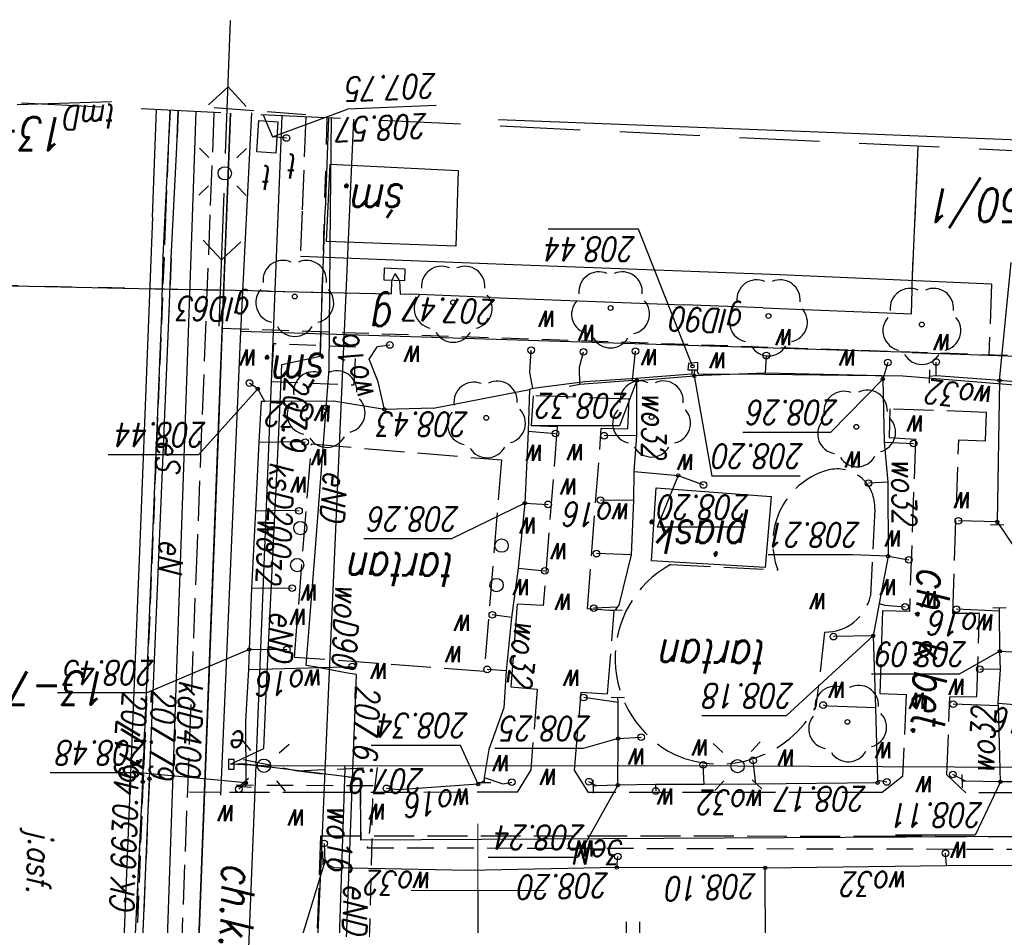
# Model space of a CAD drawing. Extents: x -110 to 11927435, y -6590197 to 5675008.
# Tile 56 of 71: x -66 to -29, y -76 to -42. Entities that reach past the tile are written whole.
import ezdxf
from ezdxf.enums import TextEntityAlignment as Align

# ---------------------------------------------------------------- set-up
doc = ezdxf.new("R2010")
doc.units = 0
for name, pattern in [('1', [0]), ('BPB', [1.5, 1, -0.5]), ('BUD', [0]), ('BUW', [1.5, 1, -0.5]), ('KOC', [2, 1.5, -0.5]), ('KOJ', [0]), ('KOU', [1.5, 1, -0.5]), ('OSL', [2, 1, -1]), ('UOT', [1.5, 1, -0.5]), ('UPE', [0]), ('UPG', [0]), ('UPK', [0]), ('UPT', [0]), ('UPW', [0]), ('UXE', [1.5, 1, -0.5])]:
    doc.linetypes.add(name, pattern=pattern)
doc.layers.get('0').update_dxf_attribs({"color": 250, "linetype": 'CONTINUOUS', "lineweight": 100})
doc.layers.add('_0', color=7, linetype='CONTINUOUS')
doc.layers.add('OBOP', color=7, linetype='CONTINUOUS', lineweight=13, true_color=0x0a0909)
doc.layers.add('PARSI', color=7, linetype='CONTINUOUS', lineweight=20, true_color=0x0a0909)
doc.styles.add('K1_ACAD', font='romans.shx', dxfattribs={"width": 0.8, "oblique": 12})
doc.linetypes.add('BGS', pattern='A,3.75,[45,msgB.shx,S=0.625,R=0,X=0,Y=0],3.75', length=7.5)

# ---------------------------------------------------------------- blocks, each defined once
blk = doc.blocks.new('mzsk01')
at = {"layer": 'PARSI'}
for p, q in [((0, -5), (0, 5)), ((5, 0), (-5, 0))]:
    blk.add_line(p, q, dxfattribs=at)
blk = doc.blocks.new('BUJ')
at = {"linetype": 'Continuous'}
blk.add_circle((0, 0), 0.25, dxfattribs=at)
blk = doc.blocks.new('SLS')
at = {"linetype": 'Continuous'}
blk.add_circle((0, 0), 0.25, dxfattribs=at)
blk = doc.blocks.new('LAT')
at = {"linetype": 'Continuous'}
for p, q in [((0, 0.75), (0, 1.25)), ((-1.25, 0), (-0.75, 0)), ((0.75, 0), (1.25, 0)), ((0, -0.75), (0, -1.25))]:
    blk.add_line(p, q, dxfattribs=at)
blk = doc.blocks.new('PNN')
at = {"linetype": 'Continuous'}
for p, q in [((3.25, 0), (2.5429, 0.7071)), ((0.75, 0), (5.75, 0)), ((3.25, 0), (2.5429, -0.7071))]:
    blk.add_line(p, q, dxfattribs=at)
blk = doc.blocks.new('UGE')
at = {"linetype": 'Continuous'}
blk.add_circle((0, 0), 0.0625, dxfattribs=at)
blk = doc.blocks.new('ARM')
at = {"linetype": 'Continuous'}
blk.add_circle((0, 0), 0.125, dxfattribs=at)
blk = doc.blocks.new('UGW')
at = {"linetype": 'Continuous'}
blk.add_circle((0, 0), 0.0625, dxfattribs=at)
blk = doc.blocks.new('USW')
at = {"linetype": 'Continuous'}
blk.add_line((0, -0.25), (0, 0.25), dxfattribs=at)
blk = doc.blocks.new('DLI')
at = {"layer": 'OBOP', "color": 0, "linetype": 'ByBlock', "lineweight": -2}
blk.add_circle((0, 0), 0.09, dxfattribs=at)
for centre, start, end in [((0, 0.75), 30.1471, 149.8529), ((-0.713, 0.232), 102.1471, 221.8529), ((0.713, 0.232), 318.1471, 77.8529), ((-0.441, -0.607), 174.1471, 293.8529), ((0.441, -0.607), 246.1471, 5.8529)]:
    blk.add_arc(centre, 0.75, start, end, dxfattribs=at)
blk = doc.blocks.new('TRA')
at = {"linetype": 'Continuous'}
for p, q in [((-2.75, 1.37695), (-2.75, 0.87695)), ((-2.25, 1.37695), (-2.25, 0.87695)), ((2.25, 1.37695), (2.25, 0.87695)), ((2.75, 1.37695), (2.75, 0.87695)), ((-0.25, -1.12305), (-0.25, -1.62305)), ((0.25, -1.12305), (0.25, -1.62305))]:
    blk.add_line(p, q, dxfattribs=at)
blk = doc.blocks.new('mdcp Łuszczanowiece')
at = {"layer": '_0'}
for p, q in [((6591200, 5674750), (6591200, 5675000)), ((6591213.17, 5674822.79), (6591209.285, 5674720.792)), ((6591209.75, 5674733), (6591210.81, 5674760.84)), ((6591209.59, 5674728.87), (6591209.75, 5674733)), ((6591209.283, 5674720.792), (6591209.59, 5674728.87))]:
    blk.add_line(p, q, dxfattribs=at)
at = {"layer": '_0', "linetype": 'UPW'}
for p, q in [((6591205.549, 5674741.197), (6591206.79, 5674769.591)), ((6591189.19, 5674757.93), (6591189.2, 5674749.15)), ((6591189.19, 5674757.93), (6591189.2, 5674749.15)), ((6591194.77, 5674749.14), (6591200.33, 5674749.25)), ((6591200.33, 5674749.25), (6591205.39, 5674749.15)), ((6591182.4, 5674749.06), (6591176.74, 5674749.03)), ((6591189.2, 5674749.15), (6591182.4, 5674749.06)), ((6591182.4, 5674749.06), (6591182.43, 5674748.6)), ((6591189.2, 5674749.15), (6591194.77, 5674749.14)), ((6591194.77, 5674749.14), (6591194.74, 5674748.72)), ((6591205.39, 5674749.15), (6591205.61, 5674749.04)), ((6591205.61, 5674749.04), (6591205.74, 5674748.91)), ((6591205.74, 5674748.91), (6591205.82, 5674748.78)), ((6591205.77, 5674748.23), (6591205.74, 5674748.91)), ((6591193.32, 5674746.01), (6591193.31, 5674746.26)), ((6591175.93, 5674745.92), (6591180.37, 5674745.91)), ((6591180.37, 5674745.91), (6591180.44, 5674743.06)), ((6591180.37, 5674745.91), (6591181.68, 5674745.89)), ((6591181.68, 5674745.89), (6591181.81, 5674745.89)), ((6591181.68, 5674745.89), (6591182.16, 5674745.64)), ((6591184.98, 5674745.85), (6591184.64, 5674745.92)), ((6591184.98, 5674745.95), (6591189.56, 5674746)), ((6591184.98, 5674745.85), (6591184.98, 5674745.95)), ((6591189.56, 5674746), (6591191.5, 5674746.01)), ((6591189.56, 5674746), (6591189.66, 5674745.11)), ((6591191.5, 5674746.01), (6591191.53, 5674745.28)), ((6591191.5, 5674746.01), (6591193.32, 5674746.01)), ((6591193.32, 5674746.01), (6591194.74, 5674746.04)), ((6591194.74, 5674746.04), (6591194.72, 5674744.29)), ((6591194.74, 5674746.04), (6591195.54, 5674746.07)), ((6591195.54, 5674746.07), (6591195.67, 5674746.09)), ((6591195.54, 5674746.07), (6591195.82, 5674745.91)), ((6591199.06, 5674745.99), (6591198.72, 5674745.93)), ((6591199.76, 5674745.75), (6591199.06, 5674745.99)), ((6591199.76, 5674745.88), (6591199.98, 5674746)), ((6591199.76, 5674745.88), (6591199.76, 5674745.94)), ((6591199.76, 5674745.75), (6591199.76, 5674745.88)), ((6591199.98, 5674746), (6591202.96, 5674746.21)), ((6591202.96, 5674746.21), (6591203.42, 5674746.16)), ((6591208.71, 5674745.95), (6591208.97, 5674746.19)), ((6591208.71, 5674745.95), (6591208.74, 5674746.11)), ((6591208.72, 5674743.63), (6591208.71, 5674745.95)), ((6591185.06, 5674743.13), (6591184.98, 5674745.85)), ((6591199.58, 5674744.7), (6591199.76, 5674745.75)), ((6591199.02, 5674743.14), (6591199.58, 5674744.7)), ((6591194.72, 5674744.29), (6591193.86, 5674744.24)), ((6591194.72, 5674744.29), (6591194.73, 5674742.94)), ((6591208.61, 5674741.7), (6591208.72, 5674743.63)), ((6591180.45, 5674742.96), (6591178.89, 5674743.08)), ((6591180.45, 5674742.96), (6591180.37, 5674741.69)), ((6591180.44, 5674743.06), (6591180.45, 5674742.96)), ((6591180.44, 5674743.06), (6591182.14, 5674743)), ((6591185.15, 5674740.43), (6591185.06, 5674743.13)), ((6591185.06, 5674743.13), (6591186.82, 5674743.07)), ((6591186.82, 5674743.07), (6591187.03, 5674743.03)), ((6591194.73, 5674742.94), (6591196.02, 5674742.75)), ((6591194.73, 5674742.94), (6591194.74, 5674742.74)), ((6591198.93, 5674741.74), (6591199.02, 5674743.14)), ((6591180.37, 5674741.69), (6591181.14, 5674741.68)), ((6591180.37, 5674741.69), (6591180.39, 5674741.01)), ((6591198.73, 5674739.74), (6591198.93, 5674741.74)), ((6591198.93, 5674741.74), (6591199.64, 5674741.69)), ((6591205, 5674741.6), (6591204.71, 5674741.58)), ((6591208.61, 5674741.7), (6591205, 5674741.6)), ((6591208.58, 5674740.94), (6591208.61, 5674741.7)), ((6591205.415, 5674738.147), (6591205.549, 5674741.197)), ((6591180.39, 5674741.01), (6591179.5, 5674741.05)), ((6591180.39, 5674741.01), (6591180.4, 5674739.5)), ((6591207.52, 5674740.93), (6591207.17, 5674740.94)), ((6591208.58, 5674740.94), (6591207.52, 5674740.93)), ((6591208.5, 5674738.64), (6591208.58, 5674740.94)), ((6591184.92, 5674739.22), (6591185.15, 5674740.43)), ((6591185.15, 5674740.43), (6591186.64, 5674740.46)), ((6591198.48, 5674737.89), (6591198.73, 5674739.74)), ((6591198.73, 5674739.74), (6591199.45, 5674739.64)), ((6591180.4, 5674739.5), (6591180.4, 5674739.38)), ((6591180.4, 5674739.5), (6591182.02, 5674739.43)), ((6591184.71, 5674739.28), (6591183.95, 5674739.34)), ((6591184.92, 5674739.22), (6591184.71, 5674739.28)), ((6591194.69, 5674739.28), (6591194.22, 5674737.38)), ((6591194.75, 5674739.35), (6591194.69, 5674739.28)), ((6591194.83, 5674739.46), (6591194.75, 5674739.35)), ((6591194.75, 5674739.35), (6591195.64, 5674739.39)), ((6591184.59, 5674737.44), (6591184.92, 5674739.22)), ((6591207.27, 5674738.63), (6591206.97, 5674738.64)), ((6591208.5, 5674738.64), (6591207.27, 5674738.63)), ((6591208.34, 5674735.73), (6591208.5, 5674738.64)), ((6591204.814, 5674724.394), (6591205.415, 5674738.147)), ((6591198.48, 5674737.89), (6591197.48, 5674737.99)), ((6591198.23, 5674735.45), (6591198.48, 5674737.89)), ((6591184.59, 5674737.44), (6591183.81, 5674737.57)), ((6591184.6, 5674734.66), (6591184.59, 5674737.44)), ((6591194.22, 5674737.38), (6591194.13, 5674735.34)), ((6591194.22, 5674737.38), (6591195.54, 5674737.34)), ((6591180.4, 5674730.84), (6591180.49, 5674736.15)), ((6591180.49, 5674736.15), (6591180.49, 5674736.25)), ((6591180.49, 5674736.15), (6591181.95, 5674736.11)), ((6591207.06, 5674735.71), (6591206.71, 5674735.73)), ((6591208.34, 5674735.73), (6591207.06, 5674735.71)), ((6591208.22, 5674733.15), (6591208.34, 5674735.73)), ((6591194.13, 5674735.34), (6591194.12, 5674734.25)), ((6591194.13, 5674735.34), (6591195.39, 5674735.33)), ((6591198.23, 5674735.45), (6591197.35, 5674735.49)), ((6591198.1, 5674732.74), (6591198.23, 5674735.45)), ((6591184.6, 5674734.66), (6591185.32, 5674734.69)), ((6591184.73, 5674733.15), (6591184.6, 5674734.66)), ((6591192.47, 5674734.4), (6591191.52, 5674734.76)), ((6591194.12, 5674734.25), (6591192.47, 5674734.4)), ((6591194.12, 5674734.25), (6591194.02, 5674732.9)), ((6591184.73, 5674733.15), (6591183.63, 5674733.2)), ((6591184.79, 5674730.78), (6591184.73, 5674733.15)), ((6591206.77, 5674733.13), (6591206.48, 5674733.15)), ((6591208.22, 5674733.15), (6591206.77, 5674733.13)), ((6591208.13, 5674731.63), (6591208.22, 5674733.15)), ((6591194.02, 5674732.9), (6591195.25, 5674732.91)), ((6591194.02, 5674732.9), (6591194.02, 5674730.84)), ((6591198.1, 5674732.74), (6591197.08, 5674732.83)), ((6591198.05, 5674731.17), (6591198.1, 5674732.74)), ((6591201.66, 5674731.87), (6591198.05, 5674731.17)), ((6591201.66, 5674731.87), (6591203.5, 5674731.92)), ((6591203.5, 5674731.92), (6591203.74, 5674730.89)), ((6591203.5, 5674731.92), (6591205.42, 5674731.61)), ((6591205.42, 5674731.61), (6591207.99, 5674731.63)), ((6591207.99, 5674731.63), (6591208.26, 5674731.15)), ((6591207.99, 5674731.63), (6591208.13, 5674731.63)), ((6591184.03, 5674730.66), (6591175.63, 5674731.34)), ((6591175.71, 5674731.25), (6591180.4, 5674730.84)), ((6591195.97, 5674730.89), (6591197.93, 5674731.14)), ((6591197.93, 5674731.14), (6591198.05, 5674731.17)), ((6591197.93, 5674731.14), (6591198.04, 5674730.54)), ((6591208.26, 5674731.15), (6591208.57, 5674730.93)), ((6591180.4, 5674730.84), (6591182.78, 5674730.66)), ((6591184.6, 5674730.16), (6591184.79, 5674730.78)), ((6591184.79, 5674730.78), (6591184.82, 5674730.66)), ((6591194.02, 5674730.84), (6591191.87, 5674730.66)), ((6591191.96, 5674730.6), (6591194.05, 5674730.76)), ((6591194.18, 5674730.83), (6591194.02, 5674730.84)), ((6591194.05, 5674730.76), (6591195.97, 5674730.89)), ((6591194.18, 5674730.83), (6591194.07, 5674729.73)), ((6591194.18, 5674730.83), (6591196.17, 5674730.99)), ((6591196.17, 5674730.99), (6591196.56, 5674731.06)), ((6591196.17, 5674730.99), (6591196.18, 5674730.33)), ((6591203.74, 5674730.89), (6591204.07, 5674730.03)), ((6591182.78, 5674730.66), (6591183.04, 5674730.68)), ((6591182.78, 5674730.66), (6591182.78, 5674730.14)), ((6591189.22, 5674730.6), (6591184.03, 5674730.66)), ((6591184.82, 5674730.66), (6591189.19, 5674730.56)), ((6591189.19, 5674730.56), (6591189.16, 5674729.9)), ((6591189.19, 5674730.56), (6591191.87, 5674730.66)), ((6591191.72, 5674730.59), (6591189.22, 5674730.6)), ((6591191.77, 5674730.43), (6591191.72, 5674730.59)), ((6591191.87, 5674730.66), (6591191.85, 5674730.45)), ((6591191.96, 5674730.44), (6591191.96, 5674730.6)), ((6591198.04, 5674730.54), (6591197.99, 5674729.7)), ((6591196.18, 5674730.33), (6591196.03, 5674729.76)), ((6591204.07, 5674730.03), (6591203.76, 5674729.56)), ((6591203.76, 5674729.56), (6591203.3, 5674729.5)), ((6591204.666, 5674721.014), (6591204.814, 5674724.394)), ((6591204.666, 5674721.014), (6591204.814, 5674724.394))]:
    blk.add_line(p, q, dxfattribs=at)
at = {"layer": '_0', "linetype": 'UXE'}
for p, q in [((6591204.395, 5674767.041), (6591203.923, 5674746.069)), ((6591211.72, 5674724.72), (6591213.15, 5674760.59)), ((6591204.146, 5674748.39), (6591170.109, 5674748.47)), ((6591203.772, 5674745.372), (6591204.146, 5674748.39)), ((6591203.923, 5674746.069), (6591209.069, 5674746.044)), ((6591206.77, 5674745.497), (6591203.772, 5674745.372)), ((6591208.789, 5674745.081), (6591206.77, 5674745.497)), ((6591211.564, 5674720.682), (6591211.72, 5674724.72))]:
    blk.add_line(p, q, dxfattribs=at)
at = {"layer": '_0', "linetype": 'KOJ'}
for p, q in [((6591212.684, 5674736.935), (6591213.829, 5674765.013)), ((6591212.215, 5674724.703), (6591212.684, 5674736.935)), ((6591180.7, 5674727.211), (6591188.664, 5674726.87)), ((6591188.664, 5674726.87), (6591198.672, 5674726.484)), ((6591198.672, 5674726.484), (6591206.656, 5674726.178)), ((6591212.215, 5674724.703), (6591212.06, 5674720.658))]:
    blk.add_line(p, q, dxfattribs=at)
at = {"layer": '_0', "linetype": 'UPK'}
for p, q in [((6591209.075, 5674764.063), (6591207.343, 5674720.885)), ((6591210.585, 5674720.729), (6591211.897, 5674758.816))]:
    blk.add_line(p, q, dxfattribs=at)
at = {"layer": '_0', "linetype": 'UPE'}
for p, q in [((6591204.673, 5674744.822), (6591205.059, 5674754.795)), ((6591212.66, 5674753.87), (6591212.33, 5674745.8)), ((6591212.95, 5674753.89), (6591212.58, 5674745.92)), ((6591205.228, 5674752.851), (6591204.981, 5674745.432)), ((6591170.193, 5674747.913), (6591204.388, 5674748.11)), ((6591204.388, 5674748.11), (6591204.405, 5674745.789)), ((6591212.58, 5674745.92), (6591211.86, 5674728.3)), ((6591204.405, 5674745.789), (6591208.822, 5674745.243)), ((6591212.33, 5674745.8), (6591211.58, 5674728.25)), ((6591174.682, 5674745.398), (6591190.241, 5674745.327)), ((6591190.241, 5674745.327), (6591208.029, 5674745.309)), ((6591204.981, 5674745.432), (6591204.985, 5674745.312)), ((6591208.029, 5674745.309), (6591209.284, 5674745.256)), ((6591209.284, 5674745.256), (6591208.036, 5674744.659)), ((6591208.822, 5674745.243), (6591209.232, 5674745.27)), ((6591209.355, 5674745.439), (6591209.145, 5674745.436)), ((6591209.145, 5674745.436), (6591209.149, 5674745.072)), ((6591209.36, 5674745.075), (6591209.355, 5674745.439)), ((6591204.559, 5674741.881), (6591204.673, 5674744.822)), ((6591209.149, 5674745.072), (6591209.36, 5674745.075)), ((6591208.036, 5674744.659), (6591207.938, 5674742.591)), ((6591207.938, 5674742.591), (6591207.484, 5674733.078)), ((6591204.559, 5674741.881), (6591204.952, 5674741.817)), ((6591204.952, 5674741.817), (6591206.042, 5674741.613)), ((6591206.042, 5674741.613), (6591206.435, 5674741.539)), ((6591206.435, 5674741.539), (6591206.108, 5674737.285)), ((6591206.108, 5674737.285), (6591205.58, 5674730.412)), ((6591207.484, 5674733.078), (6591207.349, 5674730.235)), ((6591205.58, 5674730.412), (6591205.525, 5674724.424)), ((6591207.349, 5674730.235), (6591205.921, 5674729.915)), ((6591205.921, 5674729.915), (6591205.726, 5674724.432)), ((6591211.58, 5674728.25), (6591211.51, 5674726.24)), ((6591211.86, 5674728.3), (6591211.81, 5674726.17)), ((6591211.51, 5674726.24), (6591211.3, 5674722.07)), ((6591211.81, 5674726.17), (6591211.61, 5674722.1)), ((6591205.525, 5674724.424), (6591205.494, 5674720.974)), ((6591205.603, 5674720.969), (6591205.726, 5674724.432)), ((6591211.3, 5674722.07), (6591211.252, 5674720.697)), ((6591211.61, 5674722.1), (6591211.55, 5674720.683))]:
    blk.add_line(p, q, dxfattribs=at)
at = {"layer": '_0', "linetype": 'OSL'}
for p, q in [((6591212.33, 5674745.8), (6591212.66, 5674753.87)), ((6591212.58, 5674745.92), (6591212.95, 5674753.89)), ((6591204.405, 5674745.789), (6591204.388, 5674748.11)), ((6591208.822, 5674745.243), (6591204.405, 5674745.789)), ((6591204.952, 5674741.817), (6591206.042, 5674741.613)), ((6591205.661, 5674720.966), (6591205.921, 5674729.915)), ((6591211.51, 5674726.24), (6591211.58, 5674728.25)), ((6591211.81, 5674726.17), (6591211.86, 5674728.3)), ((6591224.254, 5674727.111), (6591203.896, 5674727.565)), ((6591183.685, 5674727.217), (6591183.525, 5674723.636)), ((6591183.525, 5674723.636), (6591183.453, 5674722.034)), ((6591211.252, 5674720.697), (6591211.3, 5674722.07)), ((6591211.55, 5674720.683), (6591211.61, 5674722.1))]:
    blk.add_line(p, q, dxfattribs=at)
at = {"layer": '_0', "linetype": 'KOC'}
for p, q in [((6591206.088, 5674753.407), (6591205.886, 5674747.943)), ((6591210.93, 5674747.032), (6591211.174, 5674753.389)), ((6591184.825, 5674747.953), (6591168.957, 5674748.021)), ((6591205.886, 5674747.943), (6591184.825, 5674747.953)), ((6591210.538, 5674737.016), (6591210.93, 5674747.032)), ((6591167.686, 5674746.347), (6591181.67, 5674746.33)), ((6591181.67, 5674746.33), (6591182.379, 5674745.649)), ((6591184.048, 5674745.709), (6591184.814, 5674746.321)), ((6591184.814, 5674746.321), (6591195.835, 5674746.311)), ((6591195.835, 5674746.311), (6591196.36, 5674745.482)), ((6591198.003, 5674745.461), (6591198.518, 5674746.303)), ((6591198.518, 5674746.303), (6591205.814, 5674746.318)), ((6591205.814, 5674746.318), (6591209.688, 5674746.32)), ((6591209.688, 5674746.32), (6591210.82, 5674746.307)), ((6591182.379, 5674745.649), (6591182.272, 5674742.721)), ((6591183.907, 5674742.64), (6591184.048, 5674745.709)), ((6591196.36, 5674745.482), (6591196.113, 5674742.549)), ((6591197.769, 5674742.438), (6591198.003, 5674745.461)), ((6591186.97, 5674740.29), (6591187.3, 5674743.1)), ((6591181.261, 5674742.709), (6591181.152, 5674739.592)), ((6591182.272, 5674742.721), (6591181.261, 5674742.709)), ((6591184.9, 5674742.591), (6591183.907, 5674742.64)), ((6591184.799, 5674739.494), (6591184.9, 5674742.591)), ((6591195.119, 5674742.607), (6591194.879, 5674739.494)), ((6591196.113, 5674742.549), (6591195.119, 5674742.607)), ((6591198.754, 5674742.349), (6591197.769, 5674742.438)), ((6591198.514, 5674739.236), (6591198.754, 5674742.349)), ((6591199.11, 5674733.82), (6591199.76, 5674741.77)), ((6591199.76, 5674741.77), (6591206.88, 5674741.24)), ((6591206.88, 5674741.24), (6591206.24, 5674733.22)), ((6591181.152, 5674739.592), (6591182.162, 5674739.594)), ((6591182.162, 5674739.594), (6591181.935, 5674733.068)), ((6591183.558, 5674733.035), (6591183.788, 5674739.511)), ((6591183.788, 5674739.511), (6591184.799, 5674739.494)), ((6591194.879, 5674739.494), (6591195.873, 5674739.416)), ((6591195.873, 5674739.416), (6591195.357, 5674732.627)), ((6591197.011, 5674732.566), (6591197.54, 5674739.295)), ((6591197.54, 5674739.295), (6591198.514, 5674739.236)), ((6591185.09, 5674735.67), (6591185.25, 5674738.93)), ((6591192.76, 5674737.75), (6591188.73, 5674737.95)), ((6591210.055, 5674724.613), (6591210.538, 5674737.016)), ((6591206.24, 5674733.22), (6591199.11, 5674733.82)), ((6591180.933, 5674733.096), (6591180.888, 5674732.033)), ((6591181.935, 5674733.068), (6591180.933, 5674733.096)), ((6591184.542, 5674732.976), (6591183.558, 5674733.035)), ((6591184.517, 5674731.904), (6591184.542, 5674732.976)), ((6591194.365, 5674732.656), (6591194.312, 5674731.532)), ((6591195.357, 5674732.627), (6591194.365, 5674732.656)), ((6591197.994, 5674732.527), (6591197.011, 5674732.566)), ((6591197.92, 5674731.413), (6591197.994, 5674732.527)), ((6591180.888, 5674732.033), (6591184.517, 5674731.904)), ((6591194.312, 5674731.532), (6591197.92, 5674731.413)), ((6591194.312, 5674731.532), (6591197.92, 5674731.413)), ((6591180.7, 5674727.211), (6591180.801, 5674729.888)), ((6591206.592, 5674724.468), (6591206.656, 5674726.178)), ((6591206.458, 5674720.927), (6591206.592, 5674724.468)), ((6591209.905, 5674720.762), (6591210.055, 5674724.613)), ((6591209.898, 5674720.582), (6591206.454, 5674720.839))]:
    blk.add_line(p, q, dxfattribs=at)
at = {"layer": '_0', "linetype": 'Continuous'}
for p, q in [((6591205.74, 5674748.91), (6591206.872, 5674752.602)), ((6591194.74, 5674746.04), (6591196.25, 5674748.76)), ((6591196.25, 5674748.76), (6591199.605, 5674748.76)), ((6591180.37, 5674745.91), (6591181.313, 5674747.916)), ((6591181.313, 5674747.916), (6591184.309, 5674747.916)), ((6591199.98, 5674746), (6591200.641, 5674744.548)), ((6591208.71, 5674745.95), (6591212.699, 5674745.581)), ((6591212.699, 5674745.581), (6591216.054, 5674745.581)), ((6591194.72, 5674744.29), (6591196.038, 5674744.666)), ((6591196.038, 5674744.666), (6591199.361, 5674744.666)), ((6591200.641, 5674744.548), (6591203.996, 5674744.548)), ((6591185.15, 5674740.43), (6591188.417, 5674743.434)), ((6591188.417, 5674743.434), (6591191.577, 5674743.434)), ((6591208.58, 5674740.94), (6591212.43, 5674742.569)), ((6591212.43, 5674742.569), (6591215.785, 5674742.569)), ((6591180.39, 5674741.01), (6591181.924, 5674741.871)), ((6591181.924, 5674741.871), (6591185.214, 5674741.871)), ((6591180.49, 5674736.15), (6591178.771, 5674738.722)), ((6591184.59, 5674737.44), (6591185.927, 5674737.387)), ((6591185.927, 5674737.387), (6591189.087, 5674737.387)), ((6591198.23, 5674735.45), (6591200.987, 5674736.789)), ((6591200.987, 5674736.789), (6591204.277, 5674736.789)), ((6591189.938, 5674736.345), (6591193.261, 5674736.345)), ((6591192.47, 5674734.4), (6591193.261, 5674736.345)), ((6591187.884, 5674734.429), (6591191.206, 5674734.429)), ((6591191.87, 5674730.66), (6591191.206, 5674734.429)), ((6591208.26, 5674731.15), (6591210.488, 5674733.622)), ((6591210.488, 5674733.622), (6591213.876, 5674733.622)), ((6591184.79, 5674730.78), (6591186.754, 5674732.787)), ((6591186.754, 5674732.787), (6591190.044, 5674732.787)), ((6591194.02, 5674730.84), (6591194.677, 5674732.535)), ((6591194.677, 5674732.535), (6591197.999, 5674732.535)), ((6591180.4, 5674730.84), (6591179.966, 5674726.405)), ((6591191.933, 5674730.299), (6591193.961, 5674725.154)), ((6591193.961, 5674725.154), (6591197.349, 5674725.154)), ((6591207.707, 5674721.675), (6591204.884, 5674720.643)), ((6591201.565, 5674720.504), (6591204.884, 5674720.643))]:
    blk.add_line(p, q, dxfattribs=at)
at = {"layer": '_0', "linetype": 'BGS'}
for p, q in [((6591208.91, 5674728.99), (6591209.66, 5674746.42)), ((6591183.695, 5674729.778), (6591156.385, 5674730.8)), ((6591183.695, 5674729.778), (6591208.91, 5674728.99)), ((6591208.5, 5674720.78), (6591208.91, 5674728.99))]:
    blk.add_line(p, q, dxfattribs=at)
at = {"layer": '_0', "linetype": '1'}
for p, q in [((6591188.98, 5674735.19), (6591189.21, 5674737.86)), ((6591189.21, 5674737.86), (6591193.47, 5674737.61)), ((6591193.47, 5674737.61), (6591193.3, 5674734.87)), ((6591193.3, 5674734.87), (6591188.98, 5674735.19)), ((6591192.11, 5674730.44), (6591191.73, 5674730.43)), ((6591191.73, 5674730.43), (6591191.73, 5674730.16)), ((6591192.08, 5674730.19), (6591192.11, 5674730.44)), ((6591191.73, 5674730.16), (6591192.08, 5674730.19)), ((6591175.29, 5674721.98), (6591187.53, 5674721.49)), ((6591187.53, 5674721.49), (6591199.22, 5674721.04))]:
    blk.add_line(p, q, dxfattribs=at)
at = {"layer": '_0', "linetype": 'KOU'}
blk.add_line((6591209.59, 5674728.87), (6591155.95, 5674730.72), dxfattribs=at)
at = {"layer": '_0', "linetype": 'BUW'}
for p, q in [((6591204.634, 5674731.003), (6591204.575, 5674729.584)), ((6591207.753, 5674730.873), (6591204.634, 5674731.003)), ((6591207.672, 5674729.458), (6591207.753, 5674730.873)), ((6591204.575, 5674729.584), (6591207.672, 5674729.458))]:
    blk.add_line(p, q, dxfattribs=at)
at = {"layer": '_0', "linetype": 'UPG'}
for p, q in [((6591183.705, 5674728.327), (6591183.682, 5674727.445)), ((6591189.281, 5674728.109), (6591183.705, 5674728.327)), ((6591189.281, 5674728.109), (6591192.272, 5674727.993)), ((6591199.496, 5674727.712), (6591192.272, 5674727.993)), ((6591183.682, 5674727.445), (6591183.685, 5674727.217)), ((6591199.496, 5674727.712), (6591202.512, 5674727.594)), ((6591202.916, 5674727.578), (6591202.512, 5674727.594)), ((6591202.93, 5674727.076), (6591202.916, 5674727.578)), ((6591203.236, 5674727.581), (6591203.226, 5674727.064)), ((6591204.438, 5674727.551), (6591203.236, 5674727.581)), ((6591207.885, 5674727.478), (6591204.438, 5674727.551)), ((6591207.885, 5674727.478), (6591210.951, 5674727.414)), ((6591223.554, 5674727.15), (6591210.951, 5674727.414)), ((6591183.685, 5674727.217), (6591183.519, 5674723.504)), ((6591202.741, 5674727.083), (6591202.724, 5674726.649)), ((6591203.528, 5674727.053), (6591202.741, 5674727.083)), ((6591202.93, 5674727.076), (6591203.097, 5674726.819)), ((6591203.097, 5674726.819), (6591203.226, 5674727.064)), ((6591203.512, 5674726.619), (6591203.528, 5674727.053)), ((6591202.724, 5674726.649), (6591203.512, 5674726.619)), ((6591183.519, 5674723.504), (6591183.453, 5674722.034))]:
    blk.add_line(p, q, dxfattribs=at)
at = {"layer": '_0', "linetype": 'BUD'}
for p, q in [((6591200.73, 5674722.94), (6591200.82, 5674725.79)), ((6591200.82, 5674725.79), (6591205.68, 5674725.61)), ((6591205.68, 5674725.61), (6591205.54, 5674722.71)), ((6591205.54, 5674722.71), (6591200.73, 5674722.94))]:
    blk.add_line(p, q, dxfattribs=at)
at = {"layer": '_0', "linetype": 'UOT'}
for p, q in [((6591207.5, 5674721.113), (6591207.576, 5674722.292)), ((6591207.576, 5674722.292), (6591208.296, 5674722.245)), ((6591208.296, 5674722.245), (6591208.218, 5674721.066)), ((6591208.218, 5674721.066), (6591207.5, 5674721.113))]:
    blk.add_line(p, q, dxfattribs=at)
at = {"layer": '_0', "linetype": 'UPT'}
for p, q in [((6591207.5, 5674721.113), (6591207.576, 5674722.292)), ((6591207.576, 5674722.292), (6591208.295, 5674722.245)), ((6591208.295, 5674722.245), (6591208.218, 5674721.066)), ((6591207.185, 5674721.723), (6591207.707, 5674721.675)), ((6591208.054, 5674720.851), (6591207.707, 5674721.675)), ((6591208.218, 5674721.066), (6591207.5, 5674721.113)), ((6591217.289, 5674720.467), (6591213.749, 5674720.348))]:
    blk.add_line(p, q, dxfattribs=at)
at = {"layer": '_0', "linetype": 'BPB', "ltscale": 3}
blk.add_lwpolyline([(6591165.185, 5674987.457), (6591158.691, 5674859.807), (6591109.553, 5674863.045), (6591110.755, 5674725.53), (6591237.72, 5674719.424), (6591252.958, 5674983.187)], close=True, dxfattribs=at)
at = {"layer": '_0', "linetype": 'KOC'}
for centre, radius, start, end in [((6591190.922, 5674741.117), 4.13, 66.0275, 151.2959), ((6591190.808, 5674741.278), 4.032, 298.9531, 63.6143), ((6591186.947, 5674738.552), 1.738, 89.2338, 167.4329), ((6591186.077, 5674736.936), 2.84, 283.909, 20.9127), ((6591186.511, 5674735.581), 1.423, 176.4296, 280.0907)]:
    blk.add_arc(centre, radius, start, end, dxfattribs=at)
at = {"layer": '_0'}
for name, p in [('TRA', (6591194.156, 5674752.802)), ('UGW', (6591189.2, 5674749.15)), ('ARM', (6591194.74, 5674748.72)), ('UGW', (6591194.77, 5674749.14)), ('UGW', (6591205.74, 5674748.91)), ('ARM', (6591182.43, 5674748.6)), ('ARM', (6591205.77, 5674748.23)), ('ARM', (6591193.31, 5674746.26)), ('ARM', (6591203.42, 5674746.16)), ('ARM', (6591208.97, 5674746.19)), ('UGW', (6591180.37, 5674745.91)), ('ARM', (6591184.64, 5674745.92)), ('UGW', (6591184.98, 5674745.95)), ('UGW', (6591194.74, 5674746.04)), ('ARM', (6591195.82, 5674745.91)), ('ARM', (6591198.72, 5674745.93)), ('UGW', (6591199.98, 5674746)), ('UGE', (6591212.58, 5674745.92)), ('ARM', (6591182.16, 5674745.64)), ('UGE', (6591212.33, 5674745.8)), ('ARM', (6591189.66, 5674745.11)), ('ARM', (6591191.53, 5674745.28)), ('ARM', (6591193.86, 5674744.24)), ('UGW', (6591194.72, 5674744.29)), ('ARM', (6591182.14, 5674743)), ('ARM', (6591187.03, 5674743.03)), ('ARM', (6591196.02, 5674742.75)), ('ARM', (6591199.64, 5674741.69)), ('ARM', (6591181.14, 5674741.68)), ('ARM', (6591204.71, 5674741.58)), ('UGW', (6591180.39, 5674741.01)), ('ARM', (6591207.17, 5674740.94)), ('UGW', (6591208.58, 5674740.94)), ('UGW', (6591185.15, 5674740.43)), ('ARM', (6591186.64, 5674740.46)), ('ARM', (6591199.45, 5674739.64)), ('ARM', (6591182.02, 5674739.43)), ('ARM', (6591183.95, 5674739.34)), ('ARM', (6591195.64, 5674739.39)), ('BUJ', (6591199.29, 5674738.52)), ('ARM', (6591206.97, 5674738.64)), ('ARM', (6591197.48, 5674737.99)), ('BUJ', (6591206.78, 5674737.77)), ('ARM', (6591183.81, 5674737.57)), ('UGW', (6591184.59, 5674737.44)), ('ARM', (6591195.54, 5674737.34)), ('BUJ', (6591199.1, 5674737.04)), ('BUJ', (6591206.66, 5674736.38)), ('UGW', (6591180.49, 5674736.15)), ('ARM', (6591181.95, 5674736.11)), ('ARM', (6591197.35, 5674735.49)), ('ARM', (6591206.71, 5674735.73)), ('ARM', (6591195.39, 5674735.33)), ('UGW', (6591198.23, 5674735.45)), ('ARM', (6591185.32, 5674734.69)), ('ARM', (6591191.52, 5674734.76)), ('UGW', (6591192.47, 5674734.4)), ('DLI', (6591193.47, 5674732.21)), ('ARM', (6591183.63, 5674733.2)), ('ARM', (6591195.25, 5674732.91)), ('ARM', (6591197.08, 5674732.83)), ('ARM', (6591206.48, 5674733.15)), ('UGW', (6591203.5, 5674731.92)), ('UGW', (6591208.26, 5674731.15)), ('UGW', (6591180.4, 5674730.84)), ('UGW', (6591184.79, 5674730.78)), ('UGW', (6591191.87, 5674730.66)), ('UGW', (6591194.02, 5674730.84)), ('ARM', (6591208.57, 5674730.93)), ('DLI', (6591183.32, 5674728.73)), ('ARM', (6591182.78, 5674730.14)), ('ARM', (6591184.6, 5674730.16)), ('ARM', (6591189.16, 5674729.9)), ('DLI', (6591189.08, 5674728.41)), ('ARM', (6591194.07, 5674729.73)), ('ARM', (6591196.03, 5674729.76)), ('ARM', (6591197.99, 5674729.7)), ('ARM', (6591203.3, 5674729.5)), ('DLI', (6591195.01, 5674728.11)), ('DLI', (6591200.92, 5674727.9)), ('DLI', (6591206.87, 5674727.68)), ('SLS', (6591209.5, 5674723.05))]:
    blk.add_blockref(name, p, dxfattribs=at)
at = {"layer": '_0', "color": 253, "xscale": 0.5, "yscale": 0.5, "zscale": 0.5}
blk.add_blockref('mzsk01', (6591200, 5674750), dxfattribs=at)
at = {"layer": '_0'}
for name, p, rotation in [('USW', (6591205.82, 5674748.78), 2.062433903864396), ('LAT', (6591190.241, 5674745.327), 317.1339103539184), ('LAT', (6591208.029, 5674745.309), 310.3027649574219), ('USW', (6591195.67, 5674746.09), 0.1448719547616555), ('USW', (6591181.81, 5674745.89), 0.7991221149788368), ('USW', (6591199.76, 5674745.94), 89.40828636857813), ('USW', (6591208.74, 5674746.11), 266.9427365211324), ('UGE', (6591208.71, 5674745.95), 269.9999974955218), ('SLS', (6591190.241, 5674745.327), 2.392441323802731), ('SLS', (6591208.029, 5674745.309), 2.395419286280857), ('DLI', (6591186.116, 5674743.663), 2.391922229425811), ('USW', (6591194.74, 5674742.74), 88.14063057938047), ('USW', (6591180.4, 5674739.38), 270.9224828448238), ('USW', (6591194.83, 5674739.46), 88.10560536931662), ('USW', (6591180.49, 5674736.25), 88.31220493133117), ('DLI', (6591185.78, 5674732.577), 2.39121188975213), ('DLI', (6591199.678, 5674732.237), 2.393151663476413), ('DLI', (6591205.7, 5674731.848), 2.394463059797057), ('DLI', (6591205.7, 5674731.848), 2.394463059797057), ('USW', (6591183.04, 5674730.68), 358.0841411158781), ('UGE', (6591191.933, 5674730.299), 333.434945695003), ('PNN', (6591209.5, 5674723.05), 87.77909500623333), ('LAT', (6591209.574, 5674722.991), 44.44818366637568), ('PNN', (6591209.5, 5674723.05), 267.7971043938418), ('ARM', (6591207.185, 5674721.723), 2.394654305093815)]:
    blk.add_blockref(name, p, dxfattribs=dict(at, rotation=rotation))
at = {"layer": '_0', "style": 'K1_ACAD', "oblique": 12, "width": 0.8}
for s, height, rotation, p in [('ch.k.', 1.25, 87.9828, (6591209.586, 5674748.926)), ('eND', 0.9, 88.0912, (6591205.014, 5674749.735)), ('GK.6630.46.17', 0.9, 268.0123, (6591212.922, 5674750.929)), ('208.10', 0.9, 1.9021, (6591189.51, 5674749.379)), ('208.20', 0.9, 1.3639, (6591195.053, 5674749.353)), ('wo32', 0.9, 1.1124, (6591183.828, 5674749.27)), ('wo32', 0.9, 358.4578, (6591201.679, 5674749.314)), ('j.asf.', 0.9, 87.7389, (6591216.853, 5674747.688)), ('3eN', 0.9, 0.4839, (6591194.478, 5674748.111)), ('wo16', 0.9, 90.3649, (6591205.648, 5674746.772)), ('wo32', 0.9, 0.6687, (6591189.19, 5674746.212)), ('wo16', 0.9, 4.7825, (6591200.221, 5674746.145)), ('207.9', 0.9, 0.2499, (6591201.982, 5674745.434)), ('wo32', 0.9, 268.5493, (6591180.616, 5674745.638)), ('kdD400', 0.9, 88.0671, (6591211.209, 5674742.075)), ('207.6', 0.9, 87.783, (6591204.569, 5674742.255)), ('e', 0.9, 2.3955, (6591208.705, 5674744.002)), ('wo16', 0.9, 354.6136, (6591178.072, 5674743.346)), ('wo16', 0.9, 2.6026, (6591205.788, 5674741.68)), ('wo32', 0.9, 83.1857, (6591198.579, 5674739.783)), ('woD90', 0.9, 87.4951, (6591205.332, 5674738.444)), ('eND', 0.9, 87.2731, (6591207.789, 5674739.486)), ('wo16', 0.9, 356.3915, (6591180.493, 5674739.643)), ('wo32', 0.9, 88.9088, (6591208.256, 5674735.961)), ('eN', 0.9, 87.55, (6591211.95, 5674736.79)), ('ksD200', 0.9, 87.8303, (6591207.798, 5674733.864)), ('wo16', 0.9, 358.7546, (6591194.21, 5674735.456)), ('wo32', 0.9, 90.9112, (6591184.456, 5674733.751)), ('eND', 0.9, 85.6049, (6591205.774, 5674734.199)), ('eS', 0.9, 87.66, (6591212.05, 5674733.06)), ('wo32', 0.9, 89.6549, (6591193.822, 5674731.257)), ('208.43', 0.9, 359.7476, (6591200.319, 5674732.034)), ('207.9', 0.9, 87.2721, (6591207.241, 5674730.672)), ('wo32', 0.9, 356.7159, (6591205.369, 5674731.788)), ('wo32', 0.9, 353.976, (6591180.577, 5674731.065)), ('wo16', 0.9, 286.004, (6591203.863, 5674731.431)), ('glD90', 0.9, 357.7695, (6591189.994, 5674728.176)), ('g', 1.25, 2.3938, (6591203.122, 5674727.931)), ('207.47', 0.9, 357.7679, (6591199.297, 5674727.818)), ('glD63', 0.9, 358.7963, (6591208.508, 5674727.727)), ('tmD', 0.9, 1.9173, (6591213.568, 5674720.454))]:
    blk.add_text(s, height=height, rotation=rotation, dxfattribs=at).set_placement(p)
for p in [(6591182.188, 5674748.166), (6591196.186, 5674748.116), (6591204.028, 5674746.736), (6591207.064, 5674746.954), (6591209.71, 5674746.79), (6591193.196, 5674746.169), (6591183.488, 5674745.708), (6591197.606, 5674745.424), (6591199.381, 5674744.909), (6591188.67, 5674744.696), (6591194.287, 5674744.659), (6591185.009, 5674744.431), (6591191.904, 5674744.33), (6591183.749, 5674742.568), (6591182.261, 5674742.041), (6591186.762, 5674742.161), (6591196.724, 5674741.708), (6591203.962, 5674741.451), (6591201.163, 5674740.818), (6591200.83, 5674739.638), (6591206.999, 5674739.419), (6591183.301, 5674738.756), (6591187.484, 5674738.824), (6591197.048, 5674738.849), (6591184.832, 5674738.3), (6591198.617, 5674738.304), (6591206.587, 5674738.497), (6591197.21, 5674736.95), (6591184.653, 5674736.477), (6591198.366, 5674735.986), (6591182.059, 5674735.032), (6591196.838, 5674734.513), (6591206.966, 5674734.449), (6591186.148, 5674733.501), (6591192.449, 5674733.597), (6591206.191, 5674733.414), (6591196.588, 5674733.228), (6591198.135, 5674733.258), (6591183.825, 5674732.147), (6591191.24, 5674729.777), (6591186.367, 5674729.668), (6591193.806, 5674729.659), (6591202.712, 5674729.531), (6591208.885, 5674729.667), (6591182.824, 5674729.096), (6591188.759, 5674728.905), (6591196.165, 5674728.743), (6591197.661, 5674728.217)]:
    blk.add_text('w', height=0.9, dxfattribs=at).set_placement(p, align=Align.RIGHT)
for s, p in [('208.24', (6591195.929, 5674747.56)), ('208.11', (6591180.991, 5674746.716)), ('208.17', (6591185.375, 5674746.109)), ('208.48', (6591212.377, 5674744.381)), ('208.25', (6591195.717, 5674743.466)), ('208.18', (6591188.096, 5674742.234)), ('208.43', (6591212.109, 5674741.369)), ('208.09', (6591181.603, 5674740.671)), ('208.21', (6591185.606, 5674736.187)), ('208.26', (6591200.666, 5674735.589)), ('208.44', (6591210.167, 5674732.422)), ('208.26', (6591186.433, 5674731.587)), ('208.32', (6591194.355, 5674731.335)), ('208.44', (6591194.042, 5674725.454))]:
    blk.add_text(s, height=0.9, dxfattribs=at).set_placement(p)
blk.add_text('207.79', height=0.9, rotation=88.42, dxfattribs=at).set_placement((6591212.33, 5674745.8), align=Align.RIGHT)
blk.add_text('207.75', height=0.9, rotation=87.38, dxfattribs=at).set_placement((6591212.58, 5674745.92), align=Align.TOP_RIGHT)
for s, height, p in [('208.34', 0.9, (6591200.32, 5674744.248)), ('13-736', 1.25, (6591213.8, 5674743.018)), ('550/1', 1.25, (6591178.544, 5674724.874)), ('13-496/dr', 1.25, (6591215.394, 5674722.184))]:
    blk.add_text(s, height=height, dxfattribs=at).set_placement(p, align=Align.TOP_LEFT)
for s, rotation, p in [('ch. k.bet.', 87.7974, (6591182.965, 5674741.016)), ('tartan', 359.1931, (6591191.119, 5674741.222)), ('tartan', 359.1931, (6591202.823, 5674737.947)), ('śm.', 2.3947, (6591206.868, 5674730.496))]:
    blk.add_text(s, height=1.25, rotation=rotation, dxfattribs=at).set_placement(p, align=Align.MIDDLE)
for s, p in [('piask.', (6591191.738, 5674736.548)), ('śm.', (6591203.912, 5674724.096))]:
    blk.add_text(s, height=1.25, dxfattribs=at).set_placement(p, align=Align.MIDDLE)
for p in [(6591193.18, 5674736.045), (6591191.126, 5674734.129)]:
    blk.add_text('208.20', height=0.9, dxfattribs=at).set_placement(p, align=Align.TOP_RIGHT)
for s, rotation, p in [('t', 2.3948, (6591207.663, 5674723.655)), ('t', 2.3945, (6591206.707, 5674723.225)), ('208.57', 2.3941, (6591201.836, 5674721.716)), ('207.75', 2.3941, (6591201.497, 5674720.201))]:
    blk.add_text(s, height=0.9, rotation=rotation, dxfattribs=at).set_placement(p, align=Align.TOP_LEFT)

msp = doc.modelspace()

# ---------------------------------------------------------------- block references
at = {"layer": '_0', "linetype": 'ByBlock', "lineweight": 9, "rotation": 180}
msp.add_blockref('mdcp Łuszczanowiece', (6591151.409, 5674674.849), dxfattribs=at)

doc.saveas('drawing.dxf')
